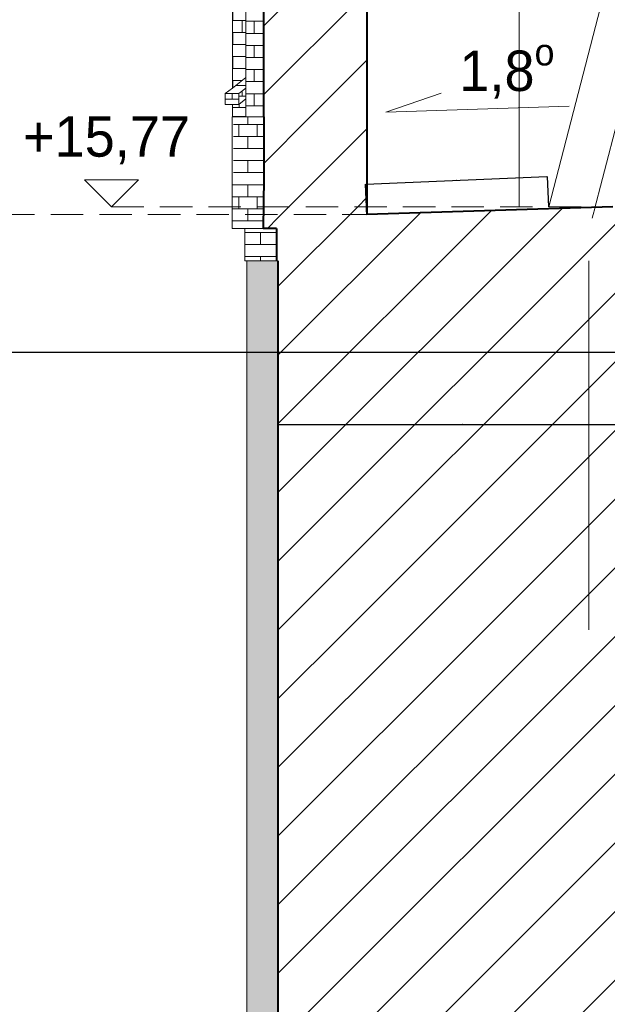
# Model space of a CAD drawing. Header units: millimetres. Extents: x 67877 to 166263, y -957 to 33454.
# Tile 66 of 98: x 76431 to 79696, y 18424 to 23896. Entities that reach past the tile are written whole.
import ezdxf

# ---------------------------------------------------------------- set-up
doc = ezdxf.new("R2010")
doc.units = ezdxf.units.MM
doc.linetypes.add('Przerywana gęsta', pattern=[135, 90, -45])
doc.linetypes.add('Wipeout_Contour', pattern=[1000, 0, -1000])
for name, color, linetype, lineweight in [('0_Nr_pióra__1', 7, 'Continuous', 13), ('0_Nr_pióra__102', 9, 'Continuous', 5), ('0_Nr_pióra__103', 7, 'Continuous', 5), ('0_Nr_pióra__27', 7, 'Continuous', 40), ('0_Nr_pióra__7', 7, 'Continuous', 20), ('0_Nr_pióra__90', 7, 'Continuous', 13), ('inw_schody zewnętrzne_Nr_pióra__1', 7, 'Continuous', 13), ('inw_schody zewnętrzne_Nr_pióra__27', 7, 'Continuous', 40), ('inw_schody zewnętrzne_Nr_pióra__87', 7, 'Continuous', 13), ('inw_ściany zewnętrzne_Nr_pióra__24', 7, 'Continuous', 15), ('inw_ściany zewnętrzne_Nr_pióra__87', 7, 'Continuous', 13)]:
    doc.layers.add(name, color=color, linetype=linetype, lineweight=lineweight)
doc.layers.add('inw_schody zewnętrzne', color=7, linetype='Continuous')
doc.styles.get("Standard").update_dxf_attribs({"font": 'arial.ttf'})
doc.styles.add('STYL_AUTOMATYCZNY_1', font='GOTHIC.TTF')
doc.dimstyles.new('ISO-25', dxfattribs={"dimtxt": 2.5, "dimasz": 2.5, "dimexe": 1.25, "dimexo": 0.625, "dimtad": 1, "dimtxsty": 'Standard', "dimcen": 2.5, "dimadec": 0, "dimazin": 0, "dimtfac": 1, "dimtmove": 0, "dimatfit": 3, "dimfxl": 1, "dimarcsym": 0})
pattern_1 = [(45, (51469.33, 7089.58), (-190.9188, 190.9188), [])]

# ---------------------------------------------------------------- blocks, each defined once
blk = doc.blocks.new('Wymiary_58_4', base_point=(765202.6, 19993.1))
at = {"layer": '0_Nr_pióra__1', "linetype": 'Continuous'}
for p, q in [((765202.6, 19993.1), (765052.6, 20143.1)), ((765052.6, 20143.1), (765352.6, 20143.1)), ((765352.6, 20143.1), (765202.6, 19993.1))]:
    blk.add_line(p, q, dxfattribs=at)
at = {"layer": '0_Nr_pióra__1', "insert": (764711.3, 20230), "char_height": 225, "attachment_point": 7, "style": 'STYL_AUTOMATYCZNY_1'}
blk.add_mtext('\\A1;{\\pql;\\fCentury Gothic|b0|i0|c238|p34;+15,77}', dxfattribs=at)
blk = doc.blocks.new('*D49')
at = {"color": 0, "lineweight": -2}
for p, q in [((78359.1, 22813.9), (78351.9, 22982.4)), ((78354.5, 22981.2), (79360.9, 23023.8)), ((79370.5, 22856.6), (79363.4, 23025.2))]:
    blk.add_line(p, q, dxfattribs=at)
at = {"color": 0}
for points in [[(78354.5, 22981.7), (78354.5, 22980.8), (78352, 22981.1)], [(79360.9, 23023.4), (79360.9, 23024.2), (79363.4, 23023.9)]]:
    blk.add_solid(points, dxfattribs=at)
at = {"layer": 'Defpoints', "color": 0}
for p in [(79363.4, 23023.9), (79370.5, 22856), (78359.1, 22813.2)]:
    blk.add_point(p, dxfattribs=at)
at = {"color": 0, "insert": (78857.6, 23004.7), "char_height": 2.5, "attachment_point": 5, "rotation": 2.4221}
blk.add_mtext('1012,33', dxfattribs=at)
blk = doc.blocks.new('*D50')
at = {"color": 0, "lineweight": -2}
for p, q in [((77866.3, 22047.9), (77866.3, 21646.1)), ((79924.5, 22047.9), (79924.5, 21646.1)), ((77868.8, 21647.3), (79922, 21647.3))]:
    blk.add_line(p, q, dxfattribs=at)
at = {"color": 0}
for points in [[(77868.8, 21647.8), (77868.8, 21646.9), (77866.3, 21647.3)], [(79922, 21646.9), (79922, 21647.8), (79924.5, 21647.3)]]:
    blk.add_solid(points, dxfattribs=at)
at = {"layer": 'Defpoints', "color": 0}
for p in [(77866.3, 22048.6), (79924.5, 22048.6), (79924.5, 21647.3)]:
    blk.add_point(p, dxfattribs=at)
at = {"color": 0, "insert": (78895.4, 21649.5), "char_height": 2.5, "attachment_point": 5}
blk.add_mtext('2058,24', dxfattribs=at)

msp = doc.modelspace()

# ---------------------------------------------------------------- hatches: boundary and pattern name
at = {"layer": '0_Nr_pióra__102', "linetype": 'Continuous'}
h = msp.add_hatch(dxfattribs=at)
h.set_pattern_fill('Cegła___wiązanie_pospoli_00', color=256, style=0, pattern_type=2)
h.set_pattern_definition([(0, (77817.084, 24026.11), (0, 67), []), (90, (77817.08, 24026.11), (-201, 0), [67, -67]), (90, (77917.58, 24093.11), (-201, 0), [67, -201, 67, -67]), (90, (77867.33, 24227.11), (-100.5, 0), [67, -335])])
h.paths.add_polyline_path([(77686.932, 24005.029), (77669.065, 24005.029), (77648.367, 24005.029), (77648.367, 24065.029), (78060.359, 24396.011), (78060.359, 24536.011), (77993.052, 24536.011), (77993.052, 24396.011), (77573.809, 24065.029), (77573.809, 24005.029), (77613.053, 24036.011), (77613.053, 23516.209), (77686.932, 23574.535)])
h = msp.add_hatch(dxfattribs=at)
h.set_pattern_fill('Cegła___wiązanie_pospoli_00', color=256, style=0, pattern_type=2)
h.set_pattern_definition([(0, (77733.53, 23685.826), (0, 67), []), (90, (77733.53, 23685.83), (-201, 0), [67, -67]), (90, (77834.03, 23752.83), (-201, 0), [67, -201, 67, -67]), (90, (77783.78, 23886.83), (-100.5, 0), [67, -335])])
h.paths.add_polyline_path([(77686.932, 23565.266), (77686.932, 23547.135), (77686.932, 23515.813), (77686.932, 23455.813), (77686.932, 23356.011), (77700.215, 23356.011), (77702.828, 23356.011), (77703.271, 23356.011), (77707.443, 23356.011), (77747.582, 23356.011), (77753.705, 23356.011), (77754.69, 23356.011), (77759.617, 23356.011), (77786.536, 23356.011), (77786.536, 24036.011), (77759.617, 24015.642), (77745.591, 24005.029), (77721.715, 24005.029), (77707.443, 24005.029), (77686.932, 24005.029), (77686.932, 23574.535), (77686.932, 23574.509)])
h = msp.add_hatch(dxfattribs=at)
h.set_pattern_fill('Cegła___wiązanie_pospoli_00', color=256, style=0, pattern_type=2)
h.set_pattern_definition([(0, (77630.33, 23529.78), (0, 67), []), (90, (77630.33, 23529.78), (-201, 0), [67, -67]), (90, (77730.83, 23596.78), (-201, 0), [67, -201, 67, -67]), (90, (77680.58, 23730.78), (-100.5, 0), [67, -335])])
h.paths.add_polyline_path([(77648.613, 23485.029), (77573.729, 23485.029), (77686.932, 23574.535), (77686.932, 23515.813)])
h = msp.add_hatch(dxfattribs=at)
h.set_pattern_fill('Cegła___wiązanie_pospoli_00', color=256, style=0, pattern_type=2)
h.set_pattern_definition([(0, (77611.17, 23455.03), (0, 67), []), (90, (77611.17, 23455.03), (-201, 0), [67, -67]), (90, (77711.67, 23522.03), (-201, 0), [67, -201, 67, -67]), (90, (77661.42, 23656.03), (-100.5, 0), [67, -335])])
h.paths.add_polyline_path([(77573.729, 23485.029), (77573.729, 23425.029), (77585.58, 23425.029), (77608.905, 23425.029), (77648.613, 23425.029), (77648.613, 23485.029), (77608.905, 23485.029), (77585.58, 23485.029)])
h = msp.add_hatch(dxfattribs=at)
h.set_pattern_fill('Cegła___wiązanie_pospoli_00', color=256, style=0, pattern_type=2)
h.set_pattern_definition([(0, (77667.77, 23470.42), (0, 67), []), (90, (77667.77, 23470.42), (-201, 0), [67, -67]), (90, (77768.27, 23537.42), (-201, 0), [67, -201, 67, -67]), (90, (77718.02, 23671.42), (-100.5, 0), [67, -335])])
h.paths.add_polyline_path([(77648.613, 23485.029), (77648.613, 23425.029), (77686.932, 23455.813), (77686.932, 23515.813)])
h = msp.add_hatch(dxfattribs=at)
h.set_pattern_fill('Cegła___wiązanie_pospoli_00', color=256, style=0, pattern_type=2)
h.set_pattern_definition([(0, (77649.95, 23407.32), (0, 67), []), (90, (77649.95, 23407.32), (-201, 0), [67, -67]), (90, (77750.45, 23474.32), (-201, 0), [67, -201, 67, -67]), (90, (77700.2, 23608.32), (-100.5, 0), [67, -335])])
h.paths.add_polyline_path([(77612.972, 23425.029), (77612.972, 23358.829), (77624.715, 23358.829), (77647.83, 23358.829), (77686.932, 23358.829), (77686.932, 23455.813), (77648.613, 23425.029)])
h = msp.add_hatch(dxfattribs=at)
h.set_pattern_fill('Cegła___wiązanie_pospoli_00', color=256, style=0, pattern_type=2)
h.set_pattern_definition([(0, (77699.41, 23046.01), (0, 67), []), (90, (77699.4, 23046.01), (-201, 0), [67, -67]), (90, (77799.9, 23113.01), (-201, 0), [67, -201, 67, -67]), (90, (77749.66, 23247.01), (-100.5, 0), [67, -335])])
h.paths.add_polyline_path([(77617.581, 23356.011), (77617.581, 23006.011), (77611.878, 23006.011), (77611.878, 22736.011), (77619.912, 22736.011), (77638.408, 22736.011), (77667.323, 22736.011), (77706.585, 22736.011), (77756.102, 22736.011), (77784.374, 22736.011), (77786.936, 23015.56), (77786.936, 23356.011), (77786.536, 23356.011), (77759.617, 23356.011), (77754.69, 23356.011), (77753.705, 23356.011), (77747.582, 23356.011), (77707.443, 23356.011), (77703.271, 23356.011), (77702.828, 23356.011), (77700.215, 23356.011), (77686.932, 23356.011)])
h = msp.add_hatch(dxfattribs=at)
h.set_pattern_fill('Cegła___wiązanie_pospoli_00', color=256, style=0, pattern_type=2)
h.set_pattern_definition([(0, (77769.584, 22646.01), (0, 67), []), (90, (77769.58, 22646.01), (-201, 0), [67, -67]), (90, (77870.08, 22713.01), (-201, 0), [67, -201, 67, -67]), (90, (77819.83, 22847.01), (-100.5, 0), [67, -335])])
h.paths.add_polyline_path([(77681.893, 22736.011), (77681.893, 22556.011), (77689.797, 22556.011), (77707.996, 22556.011), (77736.446, 22556.011), (77775.076, 22556.011), (77823.796, 22556.011), (77857.275, 22556.011), (77857.275, 22736.011), (77784.374, 22736.011), (77756.102, 22736.011), (77706.585, 22736.011)])
h = msp.add_hatch(dxfattribs=at)
h.set_pattern_fill('Cegła___wiązanie_pospoli_00', color=256, style=0, pattern_type=2)
h.set_pattern_definition([(0, (77778.05, 15996.01), (0, 67), []), (90, (77778.05, 15996.01), (-201, 0), [67, -67]), (90, (77878.55, 16063.01), (-201, 0), [67, -201, 67, -67]), (90, (77828.3, 16197.01), (-100.5, 0), [67, -335])])
h.paths.add_polyline_path([(77689.797, 22556.011), (77866.301, 22556.011), (77866.878, 6836.011), (77801.582, 6835.994), (77800.939, 9236.011), (77691.135, 9236.011)])

# ---------------------------------------------------------------- linework, layer by layer
at = {"layer": '0_Nr_pióra__27', "linetype": 'Continuous'}
msp.add_line((77786.936, 23015.56), (77784.374, 22736.011), dxfattribs=at)
at = {"layer": '0_Nr_pióra__90', "linetype": 'Continuous'}
for p, q in [((77611.878, 22736.011), (77619.912, 22736.011)), ((77619.912, 22736.011), (77638.408, 22736.011)), ((77638.408, 22736.011), (77667.323, 22736.011)), ((77667.323, 22736.011), (77706.585, 22736.011)), ((77681.893, 22556.011), (77681.893, 22736.011)), ((77706.585, 22736.011), (77756.102, 22736.011)), ((77756.102, 22736.011), (77784.374, 22736.011)), ((77681.893, 22556.011), (77689.797, 22556.011)), ((77689.797, 22556.011), (77707.996, 22556.011)), ((77707.996, 22556.011), (77736.446, 22556.011)), ((77736.446, 22556.011), (77775.076, 22556.011)), ((77775.076, 22556.011), (77823.796, 22556.011))]:
    msp.add_line(p, q, dxfattribs=at)
at = {"layer": 'inw_schody zewnętrzne_Nr_pióra__1', "linetype": 'Continuous'}
msp.add_line((77786.936, 23356.011), (77786.536, 23356.011), dxfattribs=at)
at = {"layer": 'inw_schody zewnętrzne_Nr_pióra__27', "linetype": 'Continuous'}
for p, q in [((77786.536, 24036.011), (77786.536, 23356.011)), ((77786.936, 23356.011), (77786.936, 23006.011))]:
    msp.add_line(p, q, dxfattribs=at)
at = {"layer": 'inw_schody zewnętrzne_Nr_pióra__87', "linetype": 'Continuous'}
for p, q in [((77686.932, 23455.813), (77648.613, 23425.029)), ((77747.582, 23356.011), (77753.705, 23356.011)), ((77753.705, 23356.011), (77754.69, 23356.011)), ((77754.69, 23356.011), (77759.617, 23356.011)), ((77759.617, 23356.011), (77786.536, 23356.011)), ((77692.816, 20506.011), (77692.816, 22556.011)), ((77692.816, 17796.011), (77692.816, 20506.011))]:
    msp.add_line(p, q, dxfattribs=at)
at = {"layer": 'inw_ściany zewnętrzne_Nr_pióra__87', "linetype": 'Continuous', "flags": 128}
msp.add_lwpolyline([(79484.916, 23414.662), (78465.657, 23382.766), (78773.63, 23488.218)], dxfattribs=at)

# ---------------------------------------------------------------- block references
at = {"linetype": 'Continuous'}
msp.add_blockref('Wymiary_58_4', (76940.565, 22856.011), dxfattribs=at)

# ---------------------------------------------------------------- texts
at = {"layer": '0_Nr_pióra__7', "linetype": 'Continuous', "insert": (79137.958, 23433.999), "char_height": 225, "attachment_point": 8, "style": 'STYL_AUTOMATYCZNY_1'}
msp.add_mtext('\\A1;{\\pqc;\\fCentury Gothic|b0|i0|c238|p34;1,8\\fCentury Gothic|b0|i0|c238|p34;\\A1{\\H.66x;\\So^  ;}}', dxfattribs=at)

# ---------------------------------------------------------------- wipeouts: each hides what was drawn before it
at = {"linetype": 'Wipeout_Contour', "ltscale": 3067659.948250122}
msp.add_wipeout([(78359.915, 23358.829), (78381.921, 23358.829), (78381.921, 23956.011), (78359.915, 23956.011)], dxfattribs=at).dxf.layer = 'inw_schody zewnętrzne'

# ---------------------------------------------------------------- next in the draw order: hatches: boundary and pattern name
at = {"layer": 'inw_schody zewnętrzne_Nr_pióra__1', "linetype": 'Continuous'}
h = msp.add_hatch(dxfattribs=at)
h.set_pattern_fill('Bloczki_ceramiczne_0004', color=256, style=0, pattern_type=2)
h.set_pattern_definition(pattern_1)
h.paths.add_polyline_path([(78183.009, 24336.011), (77786.536, 24036.011), (77786.536, 23356.011), (78196.747, 23356.011), (78359.915, 23356.011), (78359.915, 24536.011), (78196.747, 24536.011), (78183.009, 24536.011), (78183.009, 24396.011)])

# ---------------------------------------------------------------- next in the draw order: linework, layer by layer
at = {"layer": 'inw_schody zewnętrzne_Nr_pióra__27', "linetype": 'Continuous'}
msp.add_line((78359.915, 24536.011), (78359.915, 23356.011), dxfattribs=at)

# ---------------------------------------------------------------- next in the draw order: wipeouts: each hides what was drawn before it
at = {"linetype": 'Wipeout_Contour', "ltscale": 3064684.471659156}
msp.add_wipeout([(77686.932, 23574.535), (77573.558, 23485.029), (77573.729, 23485.029), (77686.932, 23574.403)], dxfattribs=at).dxf.layer = 'inw_schody zewnętrzne'
at = {"linetype": 'Wipeout_Contour', "ltscale": 3064585.025706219}
msp.add_wipeout([(77611.878, 23356.011), (77611.878, 23006.011), (77617.581, 23006.011), (77617.581, 23356.011)], dxfattribs=at).dxf.layer = 'inw_schody zewnętrzne'
at = {"linetype": 'Wipeout_Contour', "ltscale": 9208249.414466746}
msp.add_wipeout([(77866.301, 20506.011), (77866.301, 17796.011), (77975.263, 17796.011), (78748.957, 17796.011), (79293.148, 17796.011), (79699.793, 17796.011), (79924.544, 17796.011), (79924.544, 20506.011), (79699.793, 20506.011), (79293.148, 20506.011), (78748.957, 20506.011), (77975.263, 20506.011)], dxfattribs=at).dxf.layer = 'inw_schody zewnętrzne'

# ---------------------------------------------------------------- next in the draw order: hatches: boundary and pattern name
at = {"layer": 'inw_schody zewnętrzne_Nr_pióra__1', "linetype": 'Continuous'}
h = msp.add_hatch(dxfattribs=at)
h.set_pattern_fill('Bloczki_ceramiczne_0004', color=256, style=0, pattern_type=2)
h.set_pattern_definition(pattern_1)
h.paths.add_polyline_path([(77866.301, 20506.011), (77866.301, 17796.011), (77975.263, 17796.011), (78748.957, 17796.011), (79293.148, 17796.011), (79699.793, 17796.011), (79924.544, 17796.011), (79924.544, 20506.011), (79699.793, 20506.011), (79293.148, 20506.011), (78748.957, 20506.011), (77975.263, 20506.011)])

# ---------------------------------------------------------------- next in the draw order: linework, layer by layer
at = {"layer": '0_Nr_pióra__90', "linetype": 'Continuous'}
msp.add_line((77611.878, 22736.011), (77611.878, 23019.564), dxfattribs=at)
at = {"layer": 'inw_schody zewnętrzne_Nr_pióra__87', "linetype": 'Continuous'}
for p, q in [((77613.053, 23516.209), (77613.053, 24036.011)), ((77686.932, 23515.813), (77686.932, 24005.029)), ((77613.053, 23516.209), (77686.932, 23574.535)), ((77608.905, 23485.029), (77648.613, 23485.029)), ((77648.613, 23485.029), (77686.932, 23515.813)), ((77648.613, 23425.029), (77648.613, 23485.029)), ((77686.932, 23455.813), (77686.932, 23515.813))]:
    msp.add_line(p, q, dxfattribs=at)

# ---------------------------------------------------------------- next in the draw order: wipeouts: each hides what was drawn before it
at = {"linetype": 'Wipeout_Contour', "ltscale": 3064449.928429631}
msp.add_wipeout([(77573.558, 23485.029), (77573.558, 23425.029), (77573.729, 23425.029), (77573.729, 23485.029)], dxfattribs=at).dxf.layer = 'inw_schody zewnętrzne'
at = {"linetype": 'Wipeout_Contour', "ltscale": 3064744.742195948}
msp.add_wipeout([(77613.053, 23356.011), (77686.932, 23356.011), (77686.932, 23358.829), (77613.053, 23358.829)], dxfattribs=at).dxf.layer = 'inw_schody zewnętrzne'

# ---------------------------------------------------------------- next in the draw order: linework, layer by layer
at = {"layer": 'inw_schody zewnętrzne_Nr_pióra__87', "linetype": 'Continuous'}
for p, q in [((77573.558, 23485.029), (77613.053, 23516.209)), ((77573.558, 23485.029), (77573.729, 23485.029)), ((77573.558, 23425.029), (77573.558, 23485.029)), ((77573.729, 23485.029), (77585.58, 23485.029)), ((77585.58, 23485.029), (77608.905, 23485.029)), ((77573.558, 23425.029), (77573.729, 23425.029)), ((77686.932, 23356.011), (77686.932, 23455.813)), ((77647.83, 23358.829), (77686.932, 23358.829)), ((77663.117, 23356.011), (77686.932, 23356.011)), ((77686.932, 23356.011), (77700.215, 23356.011)), ((77700.215, 23356.011), (77702.828, 23356.011)), ((77702.828, 23356.011), (77703.271, 23356.011)), ((77703.271, 23356.011), (77707.443, 23356.011)), ((77707.443, 23356.011), (77747.582, 23356.011))]:
    msp.add_line(p, q, dxfattribs=at)

# ---------------------------------------------------------------- next in the draw order: wipeouts: each hides what was drawn before it
at = {"linetype": 'Wipeout_Contour', "ltscale": 3064600.072029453}
msp.add_wipeout([(77612.972, 23425.029), (77612.802, 23425.029), (77612.802, 23358.829), (77612.972, 23358.829)], dxfattribs=at).dxf.layer = 'inw_schody zewnętrzne'
at = {"linetype": 'Wipeout_Contour', "ltscale": 9976248.158386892}
msp.add_wipeout([(77866.301, 22856.011), (77866.301, 20506.011), (77975.263, 20506.011), (78748.957, 20506.011), (79293.148, 20506.011), (79699.793, 20506.011), (79924.544, 20506.011), (79924.544, 22233.391), (80124.502, 22856.011), (79699.793, 22856.011), (78359.084, 22813.228), (78360.242, 22856.011), (77975.263, 22856.011)], dxfattribs=at).dxf.layer = 'inw_schody zewnętrzne'

# ---------------------------------------------------------------- next in the draw order: hatches: boundary and pattern name
at = {"layer": 'inw_schody zewnętrzne_Nr_pióra__1', "linetype": 'Continuous'}
h = msp.add_hatch(dxfattribs=at)
h.set_pattern_fill('Bloczki_ceramiczne_0004', color=256, style=0, pattern_type=2)
h.set_pattern_definition(pattern_1)
h.paths.add_polyline_path([(77786.849, 23006.011), (77784.374, 22736.011), (77857.275, 22736.011), (77857.275, 22556.011), (77866.301, 22556.011), (77866.301, 22856.011), (78173.727, 22856.011), (78360.242, 22856.011), (78360.242, 23356.011), (78124.215, 23356.011), (77786.936, 23356.011), (77786.936, 23006.011)])
h = msp.add_hatch(dxfattribs=at)
h.set_pattern_fill('Bloczki_ceramiczne_0004', color=256, style=0, pattern_type=2)
h.set_pattern_definition(pattern_1)
h.paths.add_polyline_path([(77866.301, 22856.011), (77866.301, 20506.011), (77975.263, 20506.011), (78748.957, 20506.011), (79293.148, 20506.011), (79699.793, 20506.011), (79924.544, 20506.011), (79924.544, 22233.391), (80124.502, 22856.011), (79699.793, 22856.011), (78359.084, 22813.228), (78360.242, 22856.011), (77975.263, 22856.011)])

# ---------------------------------------------------------------- next in the draw order: linework, layer by layer
msp.add_line((72503.33, 22048.558), (88967.47, 22048.558))
at = {"layer": '0_Nr_pióra__103', "linetype": 'Continuous'}
msp.add_line((77866.301, 22556.011), (77857.275, 22556.011), dxfattribs=at)
at = {"layer": '0_Nr_pióra__27', "linetype": 'Continuous'}
for q in [(77784.374, 22736.011), (77857.275, 22556.011)]:
    msp.add_line((77857.275, 22736.011), q, dxfattribs=at)
at = {"layer": '0_Nr_pióra__90', "linetype": 'Continuous'}
msp.add_line((77823.796, 22556.011), (77857.275, 22556.011), dxfattribs=at)
at = {"layer": 'inw_schody zewnętrzne_Nr_pióra__1', "linetype": 'Continuous'}
msp.add_line((79207.149, 24944.213), (79207.149, 22856.011), dxfattribs=at)
at = {"layer": 'inw_schody zewnętrzne_Nr_pióra__27', "linetype": 'Continuous'}
for p, q in [((78360.242, 23356.011), (78359.084, 22813.228)), ((77866.301, 22556.011), (77866.301, 20506.011)), ((77866.301, 20506.011), (77866.301, 17796.011))]:
    msp.add_line(p, q, dxfattribs=at)
at = {"layer": 'inw_schody zewnętrzne_Nr_pióra__27', "linetype": 'Continuous', "flags": 128}
msp.add_lwpolyline([(79726.248, 22856.011), (78359.084, 22813.228)], dxfattribs=at)
at = {"layer": 'inw_schody zewnętrzne_Nr_pióra__87', "linetype": 'Continuous'}
for p, q in [((81953.913, 32843.647), (79370.51, 22856.011)), ((81962.816, 31879.736), (79612.545, 22793.407)), ((77573.729, 23425.029), (77585.58, 23425.029)), ((77585.58, 23425.029), (77608.905, 23425.029)), ((77608.905, 23425.029), (77648.613, 23425.029)), ((77612.802, 23358.829), (77612.802, 23425.029)), ((77611.878, 23006.011), (77611.878, 23356.011)), ((77611.878, 23356.011), (77617.581, 23356.011)), ((77612.802, 23358.829), (77612.972, 23358.829)), ((77612.972, 23358.829), (77624.715, 23358.829)), ((77613.053, 23356.011), (77613.053, 23358.829)), ((77617.581, 23356.011), (77634.676, 23356.011)), ((77624.715, 23358.829), (77647.83, 23358.829)), ((77634.676, 23356.011), (77663.117, 23356.011)), ((79592.816, 20506.011), (79592.816, 22556.011))]:
    msp.add_line(p, q, dxfattribs=at)
at = {"layer": 'inw_ściany zewnętrzne_Nr_pióra__24', "linetype": 'Przerywana gęsta', "ltscale": 2, "flags": 128}
for points in [[(76940.565, 22856.011), (79726.248, 22856.011)], [(76063.786, 22813.228), (78359.084, 22813.228)]]:
    msp.add_lwpolyline(points, dxfattribs=at)

# ---------------------------------------------------------------- next in the draw order: dimensions: what is measured, and where the dimension line sits
dim = msp.add_aligned_dim(p1=(78359.084, 22813.228), p2=(79370.51, 22856.011), distance=168.057, dimstyle='ISO-25')
dim.commit()
dim.dimension.update_dxf_attribs({"geometry": '*D49', "text_midpoint": (78857.605, 23004.652)})
dim = msp.add_linear_dim(base=(79924.544, 21647.336), p1=(77866.301, 22048.558), p2=(79924.544, 22048.558), dimstyle='ISO-25')
dim.commit()
dim.dimension.update_dxf_attribs({"geometry": '*D50', "text_midpoint": (78895.423, 21649.464)})

doc.saveas('drawing.dxf')
